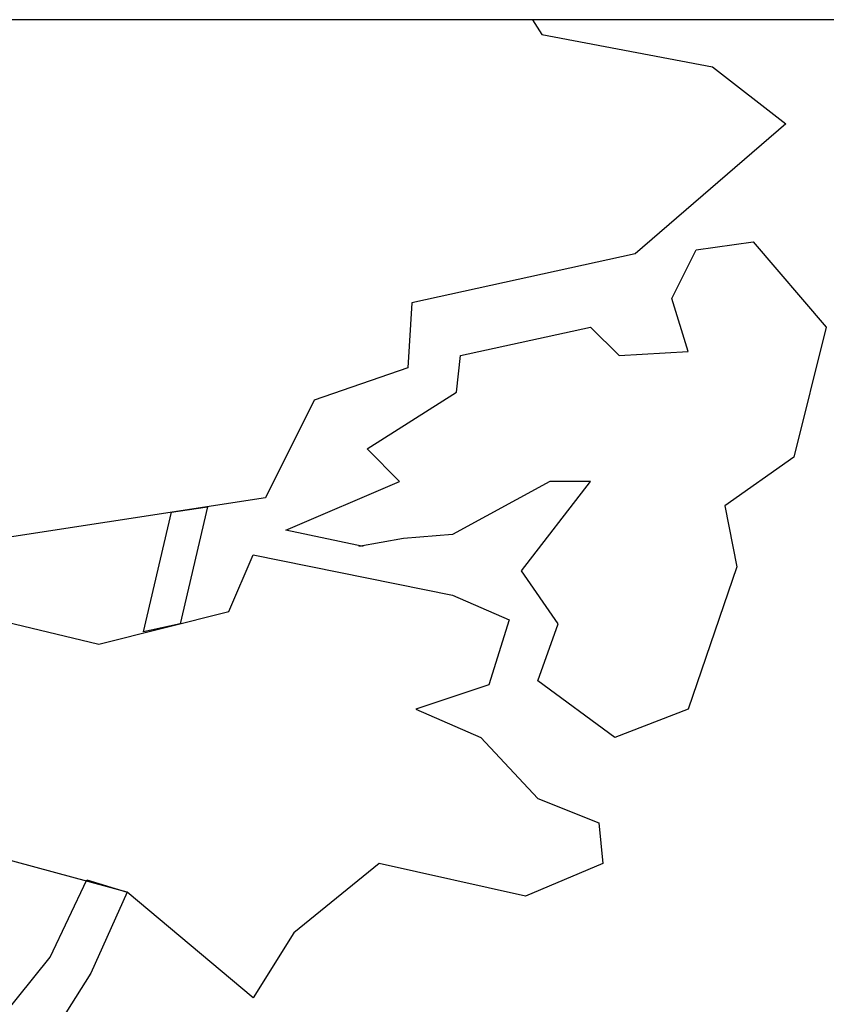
# Model space of a CAD drawing. Header units: metres. Extents: x -54 to 109, y -117 to 84.
# Tile 50 of 256: x 6.69 to 10.71, y -69.29 to -64.38. Entities that reach past the tile are written whole.
import ezdxf
from ezdxf.xclip import XClip

# ---------------------------------------------------------------- set-up
doc = ezdxf.new("R2010")
doc.units = ezdxf.units.M
doc.header["$XCLIPFRAME"] = 2
doc.layers.add('B-WE-GR-BOOM-S', color=253, linetype='Continuous', lineweight=25)

# ---------------------------------------------------------------- blocks, each defined once
blk = doc.blocks.new('SGR-BOOM_S01_T_ZIJ-D')
at = {"linetype": 'Continuous'}
for p, q in [((1.3172, 5.3609), (1.4564, 5.9575)), ((1.4564, 5.9575), (1.6358, 5.9851)), ((1.6358, 5.9851), (1.4996, 5.4014)), ((1.4996, 5.4014), (1.3172, 5.3609))]:
    blk.add_line(p, q, dxfattribs=at)
at = {"linetype": 'Continuous', "flags": 128}
for points in [[(3.1005, 8.6641), (3.3032, 8.3398), (4.1543, 8.1777), (4.5191, 7.894), (3.7693, 7.2455), (2.6547, 7.0023), (2.6344, 6.6781), (2.1684, 6.516), (1.9252, 6.0296), (0.3445, 5.7864)], [(2.4115, 5.7864), (2.0265, 5.8675), (2.5939, 6.1107), (2.4318, 6.2728), (2.8776, 6.5565), (2.8979, 6.7389), (3.5464, 6.8807), (3.6882, 6.7389), (4.0327, 6.7591), (3.9517, 7.0226), (4.0733, 7.2658), (4.357, 7.3063), (4.7217, 6.8807), (4.5596, 6.2322), (4.2151, 5.9891), (4.2759, 5.6851), (4.0327, 4.9758), (3.668, 4.834), (3.2829, 5.1177), (3.3843, 5.4014), (3.2019, 5.6648), (3.5464, 6.1107), (3.3437, 6.1107), (2.8574, 5.8472), (2.6142, 5.8269), (2.3913, 5.7864)], [(0.5877, 5.4216), (1.0943, 5.3001), (1.7428, 5.4622), (1.8644, 5.7459), (2.8574, 5.5432), (3.1411, 5.4217), (3.0397, 5.0974), (2.675, 4.9758), (2.9992, 4.834), (3.2829, 4.53), (3.5869, 4.4084), (3.6072, 4.2058), (3.2221, 4.0436), (2.4926, 4.2057), (2.067, 3.8612), (1.8644, 3.537), (1.2362, 4.0639), (0.4053, 4.2868)], [(0, 0.0203), (0.0608, 0.3242), (0.1013, 2.8075), (-0.2634, 3.4762), (-1.1601, 4.4177), (-0.9727, 4.4489), (-0.385, 3.8612), (-0.1824, 4.1044), (0.0058, 4.1628), (-0.2837, 3.7397), (0.2432, 3.152), (0.6079, 3.4357), (0.8511, 3.7397), (1.0335, 4.1247), (1.2362, 4.0639), (1.0538, 3.6586), (0.7093, 3.1114), (0.4357, 2.848), (0.3749, 2.4224), (0.4256, 0.2432), (0.5269, 0), (0, 0)]]:
    blk.add_lwpolyline(points, dxfattribs=at)

msp = doc.modelspace()

# ---------------------------------------------------------------- block references
at = {"layer": 'B-WE-GR-BOOM-S'}
ref = msp.add_blockref('SGR-BOOM_S01_T_ZIJ-D', (5.9892, -72.7905), dxfattribs=at)
XClip(ref).set_block_clipping_path([(-4.7652426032, -0.230916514), (5.6807226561, 8.4131614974)])

doc.saveas('drawing.dxf')
